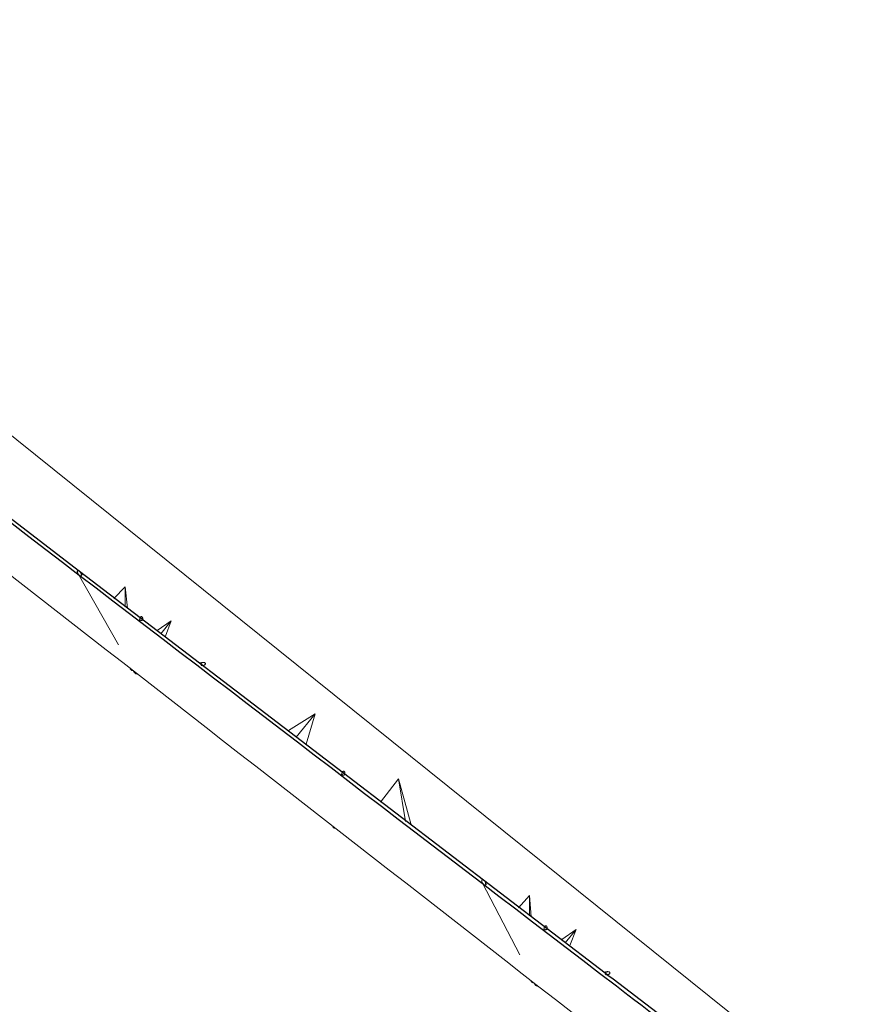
# Model space of a CAD drawing. Header units: millimetres. Extents: x 1512 to 2105, y 794 to 1149.
# Tile 162 of 256: x 1669 to 1686, y 1127 to 1147. Entities that reach past the tile are written whole.
import ezdxf

# ---------------------------------------------------------------- set-up
doc = ezdxf.new("R2010")
doc.units = ezdxf.units.MM
for name, color, linetype, lineweight in [('A-GENM', 13, 'Continuous', 9), ('A-GLAZ-CURT', 52, 'Continuous', 9), ('A-WALL', 113, 'Continuous', 9)]:
    doc.layers.add(name, color=color, linetype=linetype, lineweight=lineweight)

# ---------------------------------------------------------------- blocks, each defined once
blk = doc.blocks.new('Generic Models 1 - Generic Models 1-135348-همکف')
at = {"layer": 'A-GENM'}
blk.add_line((-85.546, 23.286), (-136.734, 64.375), dxfattribs=at)
blk = doc.blocks.new('Family2 - Family2-157034-همکف')
at = {"layer": 'A-GLAZ-CURT'}
for p, q in [((-115.533, 46.065), (-115.541, 46.028)), ((-115.482, 46.016), (-115.475, 46.053)), ((-115.179, 45.821), (-114.889, 46.025)), ((-115.107, 45.755), (-114.889, 46.025)), ((-115.107, 45.755), (-114.889, 46.025)), ((-115.016, 45.701), (-114.889, 46.025)), ((-115.179, 45.821), (-115.184, 45.814)), ((-115.016, 45.701), (-115.025, 45.692)), ((-114.259, 45.174), (-114.336, 45.166)), ((-114.33, 45.161), (-114.285, 45.166)), ((-114.296, 45.11), (-114.253, 45.115)), ((-115.753, 44.96), (-115.755, 44.949)), ((-115.754, 44.948), (-115.739, 44.949))]:
    blk.add_line(p, q, dxfattribs=at)
at = {"layer": 'A-GLAZ-CURT', "lineweight": 18}
for p, q in [((-114.302, 45.149), (-114.303, 45.144)), ((-114.303, 45.143), (-114.303, 45.137)), ((-114.303, 45.137), (-114.3, 45.131)), ((-114.298, 45.156), (-114.301, 45.15)), ((-114.3, 45.131), (-114.296, 45.126)), ((-114.293, 45.161), (-114.298, 45.156)), ((-114.296, 45.126), (-114.29, 45.121)), ((-114.285, 45.166), (-114.292, 45.161)), ((-114.29, 45.121), (-114.283, 45.118)), ((-114.277, 45.17), (-114.285, 45.166)), ((-114.282, 45.118), (-114.274, 45.115)), ((-114.268, 45.173), (-114.277, 45.17)), ((-114.273, 45.115), (-114.264, 45.114)), ((-114.258, 45.174), (-114.267, 45.173))]:
    blk.add_line(p, q, dxfattribs=at)
at = {"layer": 'A-GLAZ-CURT', "lineweight": 18, "flags": 128}
for points in [[(-115.529, 46.077), (-115.532, 46.069), (-115.534, 46.06), (-115.534, 46.051), (-115.533, 46.042), (-115.53, 46.034), (-115.526, 46.028), (-115.521, 46.023), (-115.515, 46.02), (-115.508, 46.018), (-115.502, 46.019), (-115.495, 46.022), (-115.489, 46.026), (-115.483, 46.033), (-115.479, 46.04)], [(-115.479, 46.04), (-115.476, 46.049), (-115.474, 46.058), (-115.474, 46.067), (-115.475, 46.075), (-115.478, 46.083), (-115.482, 46.089), (-115.487, 46.095), (-115.493, 46.098), (-115.5, 46.099), (-115.506, 46.098), (-115.513, 46.095), (-115.519, 46.091), (-115.525, 46.085), (-115.529, 46.077)], [(-114.264, 45.114), (-114.254, 45.114), (-114.244, 45.116), (-114.235, 45.119), (-114.227, 45.123)], [(-114.227, 45.123), (-114.219, 45.128), (-114.214, 45.133), (-114.21, 45.139), (-114.209, 45.146), (-114.209, 45.152), (-114.212, 45.158), (-114.216, 45.163), (-114.222, 45.168), (-114.23, 45.171), (-114.239, 45.174), (-114.248, 45.175), (-114.257, 45.174)]]:
    blk.add_lwpolyline(points, dxfattribs=at)
at = {"layer": 'A-GLAZ-CURT'}
blk.add_open_spline([(-115.744, 44.953), (-115.745, 44.953), (-115.747, 44.951), (-115.75, 44.95), (-115.751, 44.949), (-115.753, 44.948), (-115.754, 44.948), (-115.754, 44.948), (-115.755, 44.948), (-115.755, 44.948), (-115.755, 44.949), (-115.755, 44.949)], degree=3, knots=[0.6339581, 0.6339581, 0.6339581, 0.6339581, 0.6666667, 0.7083333, 0.75, 0.7708333, 0.7916667, 0.8333333, 0.8541667, 0.875, 0.9166667, 0.9166667, 0.9166667, 0.9166667], dxfattribs=at)
blk = doc.blocks.new('Family2 - Family2-157037-همکف')
at = {"layer": 'A-GLAZ-CURT'}
for p, q in [((-123.692, 52.3), (-123.697, 52.264)), ((-123.638, 52.256), (-123.632, 52.292)), ((-123.338, 52.058), (-123.058, 52.253)), ((-123.263, 51.991), (-123.058, 52.253)), ((-123.263, 51.991), (-123.058, 52.253)), ((-123.175, 51.939), (-123.058, 52.253)), ((-123.338, 52.058), (-123.342, 52.051)), ((-123.175, 51.939), (-123.184, 51.93)), ((-123.84, 51.256), (-123.841, 51.249)), ((-123.84, 51.248), (-123.831, 51.249)), ((-122.416, 51.412), (-122.498, 51.406)), ((-122.49, 51.4), (-122.444, 51.404)), ((-122.454, 51.349), (-122.412, 51.352))]:
    blk.add_line(p, q, dxfattribs=at)
at = {"layer": 'A-GLAZ-CURT', "lineweight": 18}
for p, q in [((-122.459, 51.387), (-122.46, 51.381)), ((-122.46, 51.381), (-122.459, 51.375)), ((-122.455, 51.393), (-122.459, 51.388)), ((-122.459, 51.375), (-122.457, 51.369)), ((-122.457, 51.369), (-122.452, 51.364)), ((-122.45, 51.399), (-122.455, 51.394)), ((-122.452, 51.363), (-122.446, 51.359)), ((-122.444, 51.404), (-122.45, 51.399)), ((-122.446, 51.359), (-122.439, 51.356)), ((-122.436, 51.408), (-122.443, 51.404)), ((-122.438, 51.355), (-122.43, 51.353)), ((-122.427, 51.41), (-122.435, 51.408)), ((-122.43, 51.353), (-122.421, 51.352))]:
    blk.add_line(p, q, dxfattribs=at)
at = {"layer": 'A-GLAZ-CURT', "lineweight": 18, "flags": 128}
for points in [[(-123.688, 52.315), (-123.691, 52.307), (-123.692, 52.298), (-123.692, 52.289), (-123.691, 52.281), (-123.688, 52.273), (-123.684, 52.267), (-123.678, 52.262), (-123.672, 52.258), (-123.666, 52.257), (-123.659, 52.258), (-123.652, 52.26), (-123.646, 52.264), (-123.641, 52.27), (-123.637, 52.278)], [(-123.637, 52.278), (-123.634, 52.286), (-123.632, 52.294), (-123.632, 52.303), (-123.634, 52.312), (-123.636, 52.319), (-123.641, 52.326), (-123.646, 52.331), (-123.652, 52.334), (-123.658, 52.335), (-123.665, 52.335), (-123.672, 52.332), (-123.678, 52.328), (-123.683, 52.322), (-123.688, 52.315)], [(-122.384, 51.36), (-122.378, 51.365), (-122.373, 51.371), (-122.369, 51.377), (-122.368, 51.383), (-122.369, 51.389), (-122.372, 51.395), (-122.376, 51.4), (-122.382, 51.405), (-122.39, 51.408), (-122.399, 51.411), (-122.408, 51.412), (-122.417, 51.412), (-122.426, 51.41)], [(-122.42, 51.352), (-122.411, 51.352), (-122.401, 51.354), (-122.392, 51.356), (-122.384, 51.36)]]:
    blk.add_lwpolyline(points, dxfattribs=at)
at = {"layer": 'A-GLAZ-CURT'}
blk.add_open_spline([(-123.834, 51.251), (-123.835, 51.25), (-123.836, 51.25), (-123.837, 51.249), (-123.838, 51.248), (-123.839, 51.248), (-123.84, 51.248), (-123.841, 51.248), (-123.841, 51.248), (-123.841, 51.249), (-123.841, 51.249), (-123.841, 51.249)], degree=3, knots=[0.6666667, 0.6666667, 0.6666667, 0.6666667, 0.6875, 0.7083333, 0.75, 0.7708333, 0.7916667, 0.8333333, 0.8541667, 0.875, 0.8770308, 0.8770308, 0.8770308, 0.8770308], dxfattribs=at)
blk = doc.blocks.new('Family2 - Family2-157059-همکف')
at = {"layer": 'A-GLAZ-CURT'}
for p, q in [((-116.779, 46.959), (-116.027, 45.512)), ((-116.698, 46.935), (-116.725, 46.987)), ((-116.053, 46.461), (-115.827, 46.714)), ((-115.831, 46.298), (-115.827, 46.714)), ((-115.797, 46.283), (-115.827, 46.714)), ((-115.797, 46.283), (-115.827, 46.714)), ((-115.533, 46.065), (-115.541, 46.028)), ((-115.482, 46.016), (-115.475, 46.053)), ((-115.731, 44.944), (-115.717, 44.915))]:
    blk.add_line(p, q, dxfattribs=at)
at = {"layer": 'A-GLAZ-CURT', "lineweight": 18}
for p, q in [((-116.772, 46.947), (-116.765, 46.938)), ((-116.765, 46.937), (-116.758, 46.93)), ((-116.757, 46.929), (-116.75, 46.923)), ((-116.749, 46.923), (-116.742, 46.918)), ((-116.742, 46.918), (-116.735, 46.915)), ((-116.734, 46.915), (-116.728, 46.915)), ((-116.728, 46.915), (-116.723, 46.917)), ((-116.721, 46.977), (-116.724, 46.984)), ((-116.722, 46.917), (-116.718, 46.92)), ((-116.717, 46.966), (-116.72, 46.976)), ((-116.718, 46.921), (-116.715, 46.926)), ((-116.714, 46.954), (-116.716, 46.964)), ((-116.713, 46.944), (-116.714, 46.953)), ((-116.714, 46.927), (-116.713, 46.934)), ((-116.713, 46.935), (-116.713, 46.943))]:
    blk.add_line(p, q, dxfattribs=at)
at = {"layer": 'A-GLAZ-CURT', "lineweight": 18, "flags": 128}
for points in [[(-116.725, 46.987), (-116.726, 46.988), (-116.733, 46.999), (-116.74, 47.008), (-116.747, 47.017), (-116.755, 47.023), (-116.763, 47.028), (-116.77, 47.031), (-116.776, 47.031), (-116.782, 47.029), (-116.787, 47.025), (-116.79, 47.019), (-116.791, 47.011), (-116.792, 47.002)], [(-116.792, 47.002), (-116.79, 46.992), (-116.787, 46.98), (-116.783, 46.969), (-116.778, 46.958), (-116.772, 46.948)], [(-115.529, 46.077), (-115.532, 46.069), (-115.534, 46.06), (-115.534, 46.051), (-115.533, 46.042), (-115.53, 46.034), (-115.526, 46.028), (-115.521, 46.023), (-115.515, 46.02), (-115.508, 46.018), (-115.502, 46.019), (-115.495, 46.022), (-115.489, 46.026), (-115.483, 46.033), (-115.479, 46.04)], [(-115.479, 46.04), (-115.476, 46.049), (-115.474, 46.058), (-115.474, 46.067), (-115.475, 46.075), (-115.478, 46.083), (-115.482, 46.089), (-115.487, 46.095), (-115.493, 46.098), (-115.5, 46.099), (-115.506, 46.098), (-115.513, 46.095), (-115.519, 46.091), (-115.525, 46.085), (-115.529, 46.077)]]:
    blk.add_lwpolyline(points, dxfattribs=at)
at = {"layer": 'A-GLAZ-CURT'}
blk.add_open_spline([(-115.713, 44.909), (-115.713, 44.909), (-115.712, 44.909), (-115.712, 44.908)], degree=3, dxfattribs=at)
blk = doc.blocks.new('Family2 - Family2-157063-همکف')
at = {"layer": 'A-GLAZ-CURT'}
for p, q in [((-124.855, 53.175), (-124.884, 53.225)), ((-124.936, 53.196), (-124.119, 51.767)), ((-124.216, 52.702), (-123.988, 52.936)), ((-123.989, 52.536), (-123.988, 52.936)), ((-123.939, 52.508), (-123.988, 52.936)), ((-123.939, 52.508), (-123.988, 52.936)), ((-123.692, 52.3), (-123.697, 52.264)), ((-123.638, 52.256), (-123.632, 52.292)), ((-123.816, 51.237), (-123.804, 51.217))]:
    blk.add_line(p, q, dxfattribs=at)
at = {"layer": 'A-GLAZ-CURT', "lineweight": 18}
for p, q in [((-124.923, 53.177), (-124.917, 53.17)), ((-124.916, 53.169), (-124.909, 53.163)), ((-124.908, 53.162), (-124.901, 53.158)), ((-124.9, 53.157), (-124.893, 53.155)), ((-124.892, 53.154), (-124.886, 53.154)), ((-124.874, 53.201), (-124.877, 53.211)), ((-124.871, 53.191), (-124.873, 53.2)), ((-124.869, 53.181), (-124.871, 53.19))]:
    blk.add_line(p, q, dxfattribs=at)
at = {"layer": 'A-GLAZ-CURT', "lineweight": 18, "flags": 128}
for points in [[(-124.878, 53.213), (-124.883, 53.224), (-124.89, 53.234), (-124.897, 53.244), (-124.905, 53.252), (-124.913, 53.259), (-124.921, 53.264), (-124.928, 53.267), (-124.935, 53.267), (-124.941, 53.266), (-124.945, 53.262), (-124.949, 53.257), (-124.951, 53.249), (-124.951, 53.24)], [(-124.951, 53.24), (-124.95, 53.23), (-124.947, 53.22), (-124.943, 53.208), (-124.937, 53.197), (-124.931, 53.187), (-124.924, 53.178)], [(-124.886, 53.154), (-124.88, 53.155), (-124.875, 53.159), (-124.872, 53.164)], [(-124.872, 53.164), (-124.87, 53.172), (-124.869, 53.18)], [(-123.688, 52.315), (-123.691, 52.307), (-123.692, 52.298), (-123.692, 52.289), (-123.691, 52.281), (-123.688, 52.273), (-123.684, 52.267), (-123.678, 52.262), (-123.672, 52.258), (-123.666, 52.257), (-123.659, 52.258), (-123.652, 52.26), (-123.646, 52.264), (-123.641, 52.27), (-123.637, 52.278)], [(-123.637, 52.278), (-123.634, 52.286), (-123.632, 52.294), (-123.632, 52.303), (-123.634, 52.312), (-123.636, 52.319), (-123.641, 52.326), (-123.646, 52.331), (-123.652, 52.334), (-123.658, 52.335), (-123.665, 52.335), (-123.672, 52.332), (-123.678, 52.328), (-123.683, 52.322), (-123.688, 52.315)]]:
    blk.add_lwpolyline(points, dxfattribs=at)

msp = doc.modelspace()

# ---------------------------------------------------------------- linework, layer by layer
at = {"layer": 'A-GLAZ-CURT'}
for p, q in [((1669.955, 1135.804), (1670.772, 1134.375)), ((1670.036, 1135.783), (1670.007, 1135.834)), ((1672.475, 1134.02), (1672.394, 1134.014)), ((1672.4, 1134.009), (1672.449, 1134.013)), ((1671.052, 1133.858), (1671.059, 1133.858)), ((1671.073, 1133.848), (1671.082, 1133.831)), ((1672.437, 1133.957), (1672.479, 1133.96)), ((1674.736, 1132.984), (1674.201, 1132.648)), ((1674.736, 1132.984), (1674.356, 1132.514)), ((1674.736, 1132.984), (1674.356, 1132.514)), ((1674.736, 1132.984), (1674.559, 1132.369)), ((1674.192, 1132.639), (1674.201, 1132.648)), ((1674.555, 1132.362), (1674.559, 1132.369)), ((1675.279, 1131.791), (1675.272, 1131.755)), ((1675.279, 1131.791), (1675.272, 1131.755)), ((1675.332, 1131.745), (1675.338, 1131.781)), ((1675.332, 1131.745), (1675.338, 1131.781)), ((1676.422, 1131.672), (1676.058, 1131.202)), ((1676.422, 1131.672), (1676.674, 1130.741)), ((1676.422, 1131.672), (1676.562, 1130.809)), ((1676.422, 1131.672), (1676.674, 1130.741)), ((1678.113, 1129.568), (1678.865, 1128.12)), ((1678.193, 1129.543), (1678.166, 1129.595)), ((1680.632, 1127.783), (1680.555, 1127.774)), ((1680.561, 1127.77), (1680.607, 1127.775)), ((1680.595, 1127.718), (1680.639, 1127.723)), ((1679.137, 1127.558), (1679.139, 1127.558)), ((1679.142, 1127.558), (1679.151, 1127.559)), ((1679.158, 1127.554), (1679.167, 1127.534))]:
    msp.add_line(p, q, dxfattribs=at)
at = {"layer": 'A-GLAZ-CURT', "lineweight": 18}
for p, q in [((1670.022, 1135.787), (1670.021, 1135.797)), ((1680.59, 1127.758), (1680.588, 1127.752)), ((1680.588, 1127.752), (1680.588, 1127.746)), ((1680.589, 1127.746), (1680.591, 1127.74)), ((1680.594, 1127.764), (1680.59, 1127.759)), ((1680.599, 1127.77), (1680.594, 1127.765)), ((1680.606, 1127.775), (1680.6, 1127.77)), ((1680.601, 1127.73), (1680.608, 1127.726)), ((1680.615, 1127.779), (1680.607, 1127.775)), ((1680.609, 1127.726), (1680.617, 1127.724)), ((1680.624, 1127.781), (1680.615, 1127.779)), ((1680.617, 1127.724), (1680.626, 1127.723)), ((1680.627, 1127.723), (1680.636, 1127.723))]:
    msp.add_line(p, q, dxfattribs=at)
at = {"layer": 'A-GLAZ-CURT', "lineweight": 18, "flags": 128}
for points in [[(1670.021, 1135.798), (1670.019, 1135.808), (1670.015, 1135.819), (1670.009, 1135.83), (1670.003, 1135.84), (1669.996, 1135.85), (1669.988, 1135.859), (1669.98, 1135.866), (1669.972, 1135.871), (1669.965, 1135.875), (1669.958, 1135.876), (1669.952, 1135.875), (1669.947, 1135.872), (1669.943, 1135.866), (1669.941, 1135.859), (1669.94, 1135.851)], [(1669.94, 1135.851), (1669.941, 1135.841), (1669.944, 1135.83), (1669.948, 1135.819), (1669.953, 1135.808), (1669.959, 1135.797), (1669.966, 1135.788), (1669.974, 1135.779), (1669.982, 1135.772), (1669.99, 1135.767), (1669.998, 1135.763), (1670.004, 1135.762), (1670.011, 1135.763), (1670.016, 1135.766), (1670.019, 1135.772), (1670.021, 1135.779), (1670.022, 1135.787)], [(1672.449, 1134.013), (1672.442, 1134.008), (1672.436, 1134.003), (1672.433, 1133.997), (1672.431, 1133.99), (1672.432, 1133.984), (1672.434, 1133.978), (1672.439, 1133.973), (1672.445, 1133.968), (1672.452, 1133.964), (1672.46, 1133.962), (1672.47, 1133.96), (1672.479, 1133.96), (1672.489, 1133.962), (1672.498, 1133.964), (1672.506, 1133.968)], [(1672.506, 1133.968), (1672.513, 1133.973), (1672.518, 1133.978), (1672.522, 1133.984), (1672.523, 1133.99), (1672.523, 1133.997), (1672.52, 1134.003), (1672.516, 1134.008), (1672.51, 1134.013), (1672.503, 1134.017), (1672.494, 1134.019), (1672.485, 1134.02), (1672.475, 1134.02), (1672.466, 1134.019), (1672.457, 1134.016), (1672.449, 1134.013)], [(1675.283, 1131.805), (1675.28, 1131.797), (1675.278, 1131.788), (1675.278, 1131.779), (1675.279, 1131.771), (1675.282, 1131.763), (1675.286, 1131.756), (1675.291, 1131.751), (1675.297, 1131.748), (1675.304, 1131.746), (1675.31, 1131.747), (1675.317, 1131.749), (1675.323, 1131.753), (1675.329, 1131.759), (1675.333, 1131.766)], [(1675.283, 1131.805), (1675.28, 1131.797), (1675.278, 1131.788), (1675.278, 1131.779), (1675.279, 1131.771), (1675.282, 1131.763), (1675.286, 1131.756), (1675.291, 1131.751), (1675.297, 1131.748), (1675.304, 1131.746), (1675.31, 1131.747), (1675.317, 1131.749), (1675.323, 1131.753), (1675.329, 1131.759), (1675.333, 1131.766)], [(1675.333, 1131.766), (1675.336, 1131.775), (1675.338, 1131.783), (1675.339, 1131.792), (1675.337, 1131.801), (1675.335, 1131.809), (1675.331, 1131.815), (1675.326, 1131.821), (1675.32, 1131.824), (1675.313, 1131.826), (1675.306, 1131.825), (1675.3, 1131.823), (1675.293, 1131.818), (1675.288, 1131.813), (1675.283, 1131.805)], [(1675.333, 1131.766), (1675.336, 1131.775), (1675.338, 1131.783), (1675.339, 1131.792), (1675.337, 1131.801), (1675.335, 1131.809), (1675.331, 1131.815), (1675.326, 1131.821), (1675.32, 1131.824), (1675.313, 1131.826), (1675.306, 1131.825), (1675.3, 1131.823), (1675.293, 1131.818), (1675.288, 1131.813), (1675.283, 1131.805)], [(1678.179, 1129.551), (1678.178, 1129.561), (1678.175, 1129.572), (1678.171, 1129.583), (1678.166, 1129.594), (1678.16, 1129.605), (1678.153, 1129.615), (1678.146, 1129.624), (1678.138, 1129.631), (1678.13, 1129.636), (1678.123, 1129.639), (1678.116, 1129.64), (1678.11, 1129.638), (1678.106, 1129.634), (1678.102, 1129.629), (1678.1, 1129.621), (1678.1, 1129.612)], [(1678.1, 1129.612), (1678.101, 1129.602), (1678.103, 1129.591), (1678.107, 1129.58), (1678.112, 1129.568), (1678.118, 1129.558), (1678.125, 1129.548), (1678.133, 1129.539), (1678.141, 1129.532), (1678.148, 1129.527), (1678.156, 1129.524), (1678.162, 1129.523), (1678.168, 1129.525), (1678.173, 1129.528), (1678.176, 1129.534), (1678.178, 1129.542), (1678.179, 1129.551)], [(1680.591, 1127.74), (1680.595, 1127.735), (1680.601, 1127.73)], [(1680.664, 1127.731), (1680.671, 1127.735), (1680.677, 1127.741), (1680.681, 1127.747), (1680.682, 1127.753), (1680.682, 1127.76), (1680.68, 1127.766), (1680.676, 1127.771), (1680.67, 1127.776), (1680.662, 1127.779), (1680.654, 1127.782), (1680.644, 1127.783), (1680.635, 1127.783), (1680.625, 1127.782)], [(1680.637, 1127.723), (1680.646, 1127.724), (1680.655, 1127.727), (1680.664, 1127.731)]]:
    msp.add_lwpolyline(points, dxfattribs=at)
at = {"layer": 'A-GLAZ-CURT', "flags": 128}
for points in [[(1671.007, 1133.899), (1671.007, 1133.893), (1671.01, 1133.886), (1671.013, 1133.88), (1671.018, 1133.874), (1671.024, 1133.868), (1671.031, 1133.864), (1671.038, 1133.86), (1671.046, 1133.858), (1671.051, 1133.858)], [(1671.081, 1133.831), (1671.086, 1133.824), (1671.091, 1133.817), (1671.098, 1133.81), (1671.105, 1133.804), (1671.113, 1133.798), (1671.121, 1133.793), (1671.13, 1133.79), (1671.137, 1133.787), (1671.145, 1133.786), (1671.151, 1133.787)], [(1675.095, 1130.716), (1675.095, 1130.713), (1675.095, 1130.707), (1675.097, 1130.7), (1675.101, 1130.694), (1675.106, 1130.689), (1675.112, 1130.684), (1675.119, 1130.68), (1675.126, 1130.678), (1675.133, 1130.678), (1675.139, 1130.679), (1675.142, 1130.68)], [(1675.095, 1130.716), (1675.095, 1130.713), (1675.095, 1130.707), (1675.097, 1130.7), (1675.101, 1130.694), (1675.106, 1130.689), (1675.112, 1130.684), (1675.119, 1130.68), (1675.126, 1130.678), (1675.133, 1130.678), (1675.139, 1130.679), (1675.142, 1130.68)], [(1679.096, 1127.602), (1679.095, 1127.599), (1679.096, 1127.593), (1679.098, 1127.586), (1679.102, 1127.58), (1679.107, 1127.574), (1679.113, 1127.568), (1679.119, 1127.564), (1679.127, 1127.561), (1679.134, 1127.559), (1679.137, 1127.558)], [(1679.167, 1127.534), (1679.168, 1127.533), (1679.172, 1127.526), (1679.177, 1127.519), (1679.184, 1127.513), (1679.191, 1127.506), (1679.199, 1127.501), (1679.207, 1127.496), (1679.215, 1127.493), (1679.222, 1127.491), (1679.229, 1127.49), (1679.235, 1127.49), (1679.239, 1127.491)]]:
    msp.add_lwpolyline(points, dxfattribs=at)
at = {"layer": 'A-WALL', "lineweight": 25}
for p, q in [((1680.622, 1127.723), (1680.588, 1127.749)), ((1680.623, 1127.722), (1680.622, 1127.723))]:
    msp.add_line(p, q, dxfattribs=at)
at = {"layer": 'A-WALL', "lineweight": 25, "flags": 128}
for points in [[(1680.588, 1127.749), (1675.308, 1131.786), (1669.87, 1135.944), (1667.177, 1138.003)], [(1688.745, 1121.512), (1686.186, 1123.469), (1680.747, 1127.628), (1680.624, 1127.722)]]:
    msp.add_lwpolyline(points, dxfattribs=at)
at = {"layer": 'A-WALL', "lineweight": 25}
msp.add_open_spline([(1659.142, 1144.071), (1666.367, 1138.546), (1675.425, 1131.617), (1684.483, 1124.688), (1686.317, 1123.285)], degree=3, knots=[0, 0, 0, 0, 0.4444444, 0.5572647, 0.5572647, 0.5572647, 0.5572647], dxfattribs=at)
at = {"layer": 'A-WALL'}
msp.add_open_spline([(1659.103, 1143.166), (1666.267, 1137.589), (1674.642, 1131.069), (1683.016, 1124.55), (1684.227, 1123.608)], degree=3, knots=[0, 0, 0, 0, 0.4444444, 0.5195094, 0.5195094, 0.5195094, 0.5195094], dxfattribs=at)

# ---------------------------------------------------------------- block references
at = {"layer": 'A-GENM'}
msp.add_blockref('Generic Models 1 - Generic Models 1-135348-همکف', (1794.891, 1082.608), dxfattribs=at)
at = {"layer": 'A-GLAZ-CURT'}
for name in ['Family2 - Family2-157063-همکف', 'Family2 - Family2-157037-همکف', 'Family2 - Family2-157059-همکف', 'Family2 - Family2-157034-همکف']:
    msp.add_blockref(name, (1794.891, 1082.608), dxfattribs=at)

doc.saveas('drawing.dxf')
